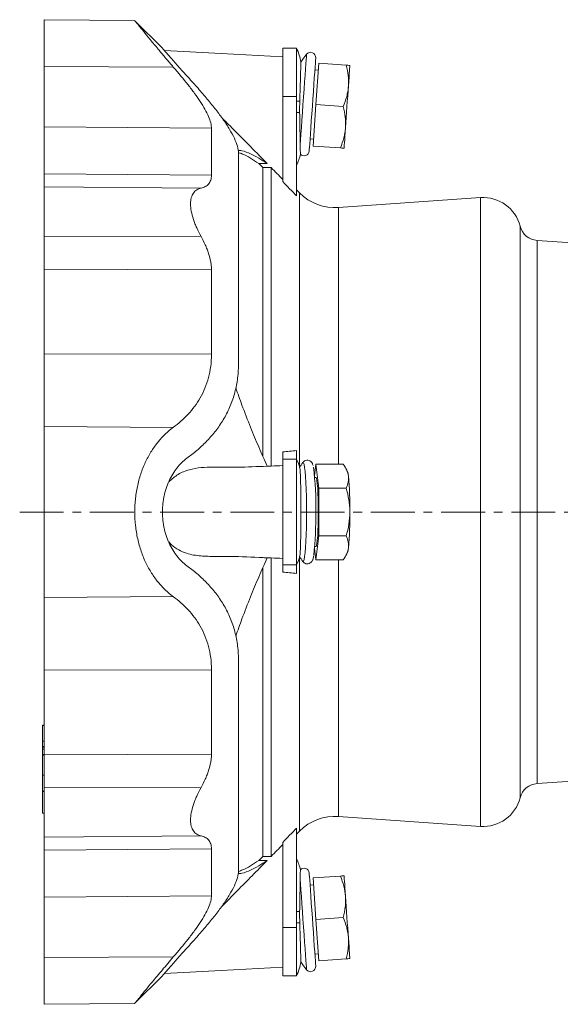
# Model space of a CAD drawing. Header units: millimetres. Extents: x 56 to 764, y -19 to 614.
# Tile 1 of 7: x 56 to 213, y -19 to 266. Entities that reach past the tile are written whole.
import ezdxf

# ---------------------------------------------------------------- set-up
doc = ezdxf.new("R2010")
doc.units = ezdxf.units.MM
doc.linetypes.add('CENTERX2', pattern=[20.32, 12.7, -2.54, 2.54, -2.54])
doc.layers.add('FORMAT', color=7, linetype='Continuous')

msp = doc.modelspace()

# ---------------------------------------------------------------- linework, layer by layer
at = {"color": 7, "linetype": 'Continuous', "lineweight": 15}
for p, q in [((89.69, 265.88), (63.45, 266.11)), ((63.45, 252.59), (63.45, 266.11)), ((97.64, 257.88), (89.7, 265.82)), ((136.45, 257.84), (132.45, 257.84)), ((132.45, 257.84), (132.45, 243.88)), ((136.45, 257.84), (136.45, 243.88)), ((63.45, 252.59), (63.45, 235.07)), ((142.75, 251.51), (141.76, 251.58)), ((142.06, 241.53), (142.89, 253.5)), ((142.89, 253.5), (150.8, 252.95)), ((132.45, 243.88), (132.45, 219.28)), ((136.45, 243.88), (136.45, 215.14)), ((141.22, 229.56), (142.06, 241.53)), ((142.06, 241.53), (149.96, 240.98)), ((63.45, 235.07), (63.45, 221.48)), ((111.83, 221.14), (111.83, 234.68)), ((140.36, 231.63), (141.36, 231.56)), ((141.22, 229.56), (149.13, 229.01)), ((119.64, 227.46), (119.64, 166.33)), ((125.51, 224.46), (126.65, 223.3)), ((125.51, 224.46), (127.98, 224.46)), ((126.65, 223.3), (126.65, 139.95)), ((126.65, 223.3), (129.12, 223.3)), ((129.12, 223.3), (129.12, 136.97)), ((63.45, 221.48), (63.45, 217.77)), ((63.45, 217.77), (63.45, 203.46)), ((137.32, 215.98), (136.45, 216.85)), ((189.69, 214.65), (148.59, 211.77)), ((63.45, 193.95), (63.45, 203.46)), ((275.38, 197.4), (206.07, 202.24)), ((63.45, 169.46), (63.45, 193.95)), ((111.83, 193.7), (111.83, 169.3)), ((63.45, 148.44), (63.45, 169.46)), ((63.45, 98.93), (63.45, 148.44)), ((132.45, 141.08), (132.45, 138.93)), ((136.45, 141.44), (136.45, 138.93)), ((129.12, 136.97), (127.97, 136.97)), ((132.45, 138.93), (132.45, 108.44)), ((136.45, 138.93), (136.45, 108.44)), ((138.24, 137.97), (138.21, 137.93)), ((142.06, 137.54), (141.65, 134.18)), ((142.89, 130.61), (142.06, 137.54)), ((142.06, 137.54), (149.96, 137.54)), ((151.13, 135.6), (150.53, 136.65)), ((142.06, 133.68), (141.69, 133.68)), ((142.89, 116.76), (142.89, 130.61)), ((142.89, 130.61), (150.8, 130.61)), ((142.06, 109.83), (142.89, 116.76)), ((142.89, 116.76), (150.8, 116.76)), ((141.65, 113.19), (142.06, 109.83)), ((141.69, 113.68), (142.06, 113.68)), ((150.53, 110.72), (151.13, 111.77)), ((127.97, 110.4), (129.12, 110.4)), ((129.12, 110.4), (129.12, 24.07)), ((132.45, 108.44), (132.45, 106.29)), ((136.45, 108.44), (136.45, 105.93)), ((138.21, 109.43), (138.24, 109.4)), ((142.06, 109.83), (149.96, 109.83)), ((126.65, 107.41), (126.65, 24.07)), ((63.45, 98.93), (63.45, 77.91)), ((119.64, 19.91), (119.64, 81.04)), ((63.45, 77.91), (63.45, 53.42)), ((111.83, 53.66), (111.83, 78.07)), ((63.45, 62), (62.95, 62)), ((62.95, 61.92), (62.95, 62)), ((62.95, 61.92), (62.95, 57.41)), ((63.45, 57.41), (62.95, 57.41)), ((62.95, 57.38), (62.95, 57.41)), ((62.95, 57.38), (62.95, 55.85)), ((62.95, 55.68), (62.95, 55.85)), ((62.95, 55.68), (62.95, 55.09)), ((63.45, 55.09), (62.95, 55.09)), ((62.95, 55.05), (62.95, 55.09)), ((62.95, 55.05), (62.95, 53.53)), ((62.95, 53.36), (62.95, 53.53)), ((62.95, 53.36), (62.95, 47.56)), ((63.45, 53.42), (63.45, 43.91)), ((206.07, 45.12), (275.38, 49.97)), ((62.95, 47.52), (62.95, 47.56)), ((62.95, 47.52), (63.45, 47.52)), ((62.95, 47.52), (62.95, 42.94)), ((62.95, 42.81), (62.95, 42.94)), ((62.95, 42.81), (62.95, 36.56)), ((63.45, 29.6), (63.45, 43.91)), ((62.95, 36.52), (62.95, 36.56)), ((62.95, 36.52), (63.45, 36.52)), ((148.59, 35.6), (189.69, 32.72)), ((136.45, 32.22), (136.45, 3.49)), ((136.45, 30.52), (137.32, 31.38)), ((63.45, 25.89), (63.45, 29.6)), ((63.45, 12.3), (63.45, 25.89)), ((111.83, 26.23), (111.83, 12.69)), ((132.45, 28.09), (132.45, 3.49)), ((126.65, 24.07), (125.51, 22.91)), ((127.98, 22.91), (125.51, 22.91)), ((129.12, 24.07), (126.65, 24.07)), ((141.22, 17.81), (149.13, 18.36)), ((142.06, 5.84), (141.22, 17.81)), ((141.36, 15.81), (140.36, 15.74)), ((63.45, -5.22), (63.45, 12.3)), ((142.06, 5.84), (149.96, 6.39)), ((142.89, -6.13), (142.06, 5.84)), ((132.45, 3.49), (132.45, -10.48)), ((136.45, 3.49), (136.45, -10.48)), ((63.45, -18.74), (63.45, -5.22)), ((141.76, -4.21), (142.75, -4.14)), ((142.89, -6.13), (150.8, -5.58)), ((89.7, -18.45), (97.64, -10.51)), ((132.45, -10.48), (136.45, -10.48)), ((63.45, -18.74), (89.69, -18.51))]:
    msp.add_line(p, q, dxfattribs=at)
at = {"color": 8, "linetype": 'Continuous', "lineweight": 0}
for p, q in [((63.45, 252.59), (100.8, 252.41)), ((132.45, 243.88), (136.45, 243.88)), ((136.45, 242.54), (137.38, 242.54)), ((136.45, 239.23), (137.35, 239.23)), ((63.45, 235.07), (111.83, 234.68)), ((63.45, 221.48), (111.83, 221.14)), ((63.45, 217.77), (108.81, 217.37)), ((137.32, 215.98), (137.32, 136.56)), ((189.69, 32.72), (189.69, 214.65)), ((148.59, 211.77), (148.59, 137.54)), ((201.12, 206.38), (201.12, 40.99)), ((63.45, 203.46), (108.81, 203.41)), ((206.07, 202.24), (206.07, 45.12)), ((63.45, 193.95), (111.83, 193.7)), ((63.45, 169.46), (111.83, 169.3)), ((63.45, 148.44), (100.8, 148.16)), ((132.45, 138.93), (136.45, 138.93)), ((132.45, 108.44), (136.45, 108.44)), ((137.32, 110.81), (137.32, 31.38)), ((148.59, 109.83), (148.59, 35.6)), ((63.45, 98.93), (100.8, 99.21)), ((63.45, 77.91), (111.83, 78.07)), ((62.95, 61.92), (63.45, 61.92)), ((62.95, 57.38), (63.45, 57.38)), ((62.95, 55.85), (63.45, 55.85)), ((62.95, 55.68), (63.45, 55.68)), ((62.95, 55.05), (63.45, 55.05)), ((62.95, 53.53), (63.45, 53.53)), ((62.95, 53.36), (63.45, 53.36)), ((63.45, 53.42), (111.83, 53.66)), ((62.95, 47.56), (63.45, 47.56)), ((62.95, 42.94), (63.45, 42.94)), ((62.95, 42.81), (63.45, 42.81)), ((63.45, 43.91), (108.81, 43.96)), ((62.95, 36.56), (63.45, 36.56)), ((63.45, 29.6), (108.81, 29.99)), ((63.45, 25.89), (111.83, 26.23)), ((63.45, 12.3), (111.83, 12.69)), ((136.45, 8.13), (137.35, 8.13)), ((132.45, 3.49), (136.45, 3.49)), ((136.45, 4.82), (137.38, 4.82)), ((63.45, -5.22), (100.8, -5.04))]:
    msp.add_line(p, q, dxfattribs=at)
at = {"color": 7, "linetype": 'Continuous', "lineweight": 15, "flags": 128}
for points in [[(132.45, 255.36), (114.67, 256.29), (98.26, 257.15)], [(140.12, 228.13), (140.12, 228.18), (140.14, 228.53), (140.19, 229.21), (140.26, 230.22), (140.35, 231.52), (140.46, 233.08), (140.59, 234.87), (140.72, 236.83), (140.87, 238.91), (141.02, 241.06), (141.17, 243.22), (141.32, 245.35), (141.46, 247.37), (141.59, 249.25), (141.71, 250.93), (141.81, 252.37), (141.89, 253.53), (141.95, 254.38), (141.99, 254.89), (142, 255.07)], [(151.45, 246.89), (151.54, 248.19), (151.63, 249.37), (151.7, 250.4), (151.76, 251.27), (151.81, 251.96), (151.84, 252.47), (151.86, 252.77), (151.87, 252.87)], [(150.61, 234.92), (150.71, 236.32), (150.82, 237.81), (150.92, 239.34), (151.03, 240.9), (151.14, 242.47), (151.25, 244), (151.35, 245.48), (151.45, 246.89)], [(150.2, 228.93), (150.2, 229.04), (150.22, 229.34), (150.26, 229.84), (150.31, 230.54), (150.37, 231.41), (150.44, 232.44), (150.52, 233.62), (150.61, 234.92)], [(142.75, 123.68), (142.74, 125.58), (142.7, 127.4), (142.64, 129.09), (142.56, 130.59), (142.46, 131.83), (142.34, 132.78), (142.22, 133.4), (142.09, 133.67), (142.06, 133.68)], [(142.06, 113.68), (142.09, 113.7), (142.22, 113.97), (142.34, 114.59), (142.46, 115.54), (142.56, 116.78), (142.64, 118.28), (142.7, 119.97), (142.74, 121.79), (142.75, 123.68)], [(142, -7.7), (141.99, -7.52), (141.95, -7.01), (141.89, -6.16), (141.81, -5), (141.71, -3.56), (141.59, -1.88), (141.46, -0.01), (141.32, 2.02), (141.17, 4.14), (141.02, 6.31), (140.87, 8.46), (140.72, 10.54), (140.59, 12.5), (140.46, 14.28), (140.35, 15.85), (140.26, 17.15), (140.19, 18.16), (140.14, 18.84), (140.12, 19.19), (140.12, 19.23)], [(150.2, 18.44), (150.2, 18.33), (150.22, 18.03), (150.26, 17.52), (150.31, 16.83), (150.37, 15.96), (150.44, 14.93), (150.52, 13.75), (150.61, 12.45)], [(151.45, 0.48), (151.35, 1.88), (151.25, 3.37), (151.14, 4.9), (151.03, 6.47), (150.92, 8.03), (150.82, 9.56), (150.71, 11.05), (150.61, 12.45)], [(151.87, -5.51), (151.86, -5.4), (151.84, -5.1), (151.81, -4.59), (151.76, -3.9), (151.7, -3.03), (151.63, -2), (151.54, -0.82), (151.45, 0.48)], [(98.26, -9.78), (114.67, -8.92), (132.45, -7.99)]]:
    msp.add_lwpolyline(points, dxfattribs=at)
at = {"color": 8, "linetype": 'Continuous', "lineweight": 0, "flags": 128}
for points in [[(137.51, 229.92), (137.6, 231.34), (137.72, 233.03), (137.86, 234.93), (138, 237.02), (138.16, 239.22), (138.31, 241.48), (138.47, 243.76), (138.63, 245.98), (138.78, 248.1), (138.91, 250.06), (139.04, 251.81), (139.14, 253.31), (139.23, 254.51), (139.29, 255.4), (139.32, 255.94), (139.34, 256.12)], [(138.24, 109.4), (138.31, 109.33), (138.47, 109.46), (138.63, 109.95), (138.78, 110.79), (138.91, 111.96), (139.04, 113.42), (139.14, 115.14), (139.23, 117.08), (139.29, 119.19), (139.32, 121.41), (139.34, 123.68), (139.32, 125.96), (139.29, 128.18), (139.23, 130.29), (139.14, 132.23), (139.04, 133.95), (138.91, 135.41), (138.78, 136.58), (138.63, 137.42), (138.47, 137.91), (138.31, 138.04), (138.24, 137.97)], [(139.34, -8.75), (139.32, -8.57), (139.29, -8.03), (139.23, -7.14), (139.14, -5.94), (139.04, -4.44), (138.91, -2.69), (138.78, -0.73), (138.63, 1.39), (138.47, 3.61), (138.31, 5.89), (138.16, 8.15), (138, 10.35), (137.86, 12.44), (137.72, 14.34), (137.6, 16.03), (137.51, 17.45)]]:
    msp.add_lwpolyline(points, dxfattribs=at)
at = {"color": 7, "linetype": 'Continuous', "lineweight": 15}
for centre, radius, start, end in [((121.96, 251.08), 16, 9.8846, 25.0089), ((140.5, 255.17), 1.5, 356, 140.9937), ((158.79, 240.36), 25.03, 140.9937, 147.4361), ((138.62, 228.24), 1.5, 224.5072, 356), ((121.96, 230.7), 16, 334.9911, 347.3783), ((147.58, 226.24), 14.5, 225, 274), ((190.46, 203.67), 11, 14.2335, 94), ((206.45, 207.73), 5.5, 194.2335, 266), ((121.96, 132.22), 16, 15.4077, 25.0089), ((158.79, 123.68), 25.03, 145.194, 149.052), ((58.52, 125.82), 83.51, 358.5352, 7.4444), ((146.95, 133.93), 4.5, 1.8697, 21.7117), ((50.61, 124.81), 101.26, 359.3625, 5.25), ((50.27, 121.74), 91.75, 353.3608, 1.213), ((50.61, 122.56), 101.26, 354.75, 0.6375), ((146.95, 113.44), 4.5, 338.2883, 358.1303), ((121.96, 115.15), 16, 334.9911, 344.5923), ((158.79, 123.68), 25.03, 210.9485, 214.806), ((206.45, 39.64), 5.5, 94, 165.7665), ((190.46, 43.7), 11, 266, 345.7665), ((147.58, 21.13), 14.5, 86, 135), ((121.96, 16.67), 16, 12.577, 25.0089), ((138.62, 19.13), 1.5, 4, 134.8169), ((121.96, -3.71), 16, 334.9911, 350.1195), ((158.79, 7.01), 25.03, 212.5632, 219.0063), ((140.5, -7.8), 1.5, 219.0063, 4)]:
    msp.add_arc(centre, radius, start, end, dxfattribs=at)
for points, knots in [([(89.69, 265.81), (89.68, 265.82), (89.66, 265.86), (90.12, 265.28), (91.08, 264.08), (92.56, 262.25), (94.43, 259.96), (96.48, 257.48), (98.62, 254.94), (100.07, 253.26), (100.8, 252.41)], [0, 0, 0, 0, 0.066138, 0.194619, 0.33508, 0.480294, 0.620576, 0.764048, 0.881403, 1, 1, 1, 1]), ([(105.07, 249.45), (104.56, 250.02), (104.05, 250.57), (103.08, 251.65), (102.61, 252.18), (101.73, 253.18), (101.31, 253.66), (100.52, 254.56), (100.14, 254.98), (99.46, 255.76), (99.16, 256.11), (98.63, 256.73), (98.4, 257), (98.11, 257.32), (98.03, 257.42), (97.89, 257.59), (97.83, 257.66), (97.68, 257.82), (97.64, 257.88), (97.64, 257.88)], [0, 0, 0, 0, 0.125, 0.125, 0.25, 0.25, 0.375, 0.375, 0.5, 0.5, 0.625, 0.625, 0.75, 0.75, 0.8125, 0.8125, 0.875, 0.875, 1, 1, 1, 1]), ([(137.71, 253.82), (137.71, 253.84), (137.71, 253.88), (137.7, 253.58), (137.69, 252.93), (137.66, 251.92), (137.62, 250.59), (137.58, 249.01), (137.52, 247.18), (137.46, 245.03), (137.41, 243.43), (137.38, 242.54)], [0, 0, 0, 0, 0.038967, 0.157369, 0.272646, 0.391286, 0.506184, 0.624451, 0.738679, 0.85625, 1, 1, 1, 1]), ([(111.83, 234.68), (111.83, 235.66), (111.53, 236.81), (110.69, 238.77), (110.34, 239.46), (109.53, 240.92), (109.07, 241.67), (108.07, 243.2), (107.52, 243.99), (106.35, 245.6), (105.72, 246.43), (103.74, 248.94), (102.31, 250.66), (100.8, 252.41)], [0, 0, 0, 0, 0.25, 0.25, 0.375, 0.375, 0.5, 0.5, 0.625, 0.625, 0.75, 0.75, 1, 1, 1, 1]), ([(150.8, 252.95), (151.06, 251.95), (151.26, 250.94), (151.49, 248.92), (151.52, 247.91), (151.45, 246.89)], [0, 0, 0, 0, 0.5, 0.5, 1, 1, 1, 1]), ([(150.8, 252.95), (151.13, 252.93), (151.4, 252.91), (151.77, 252.88), (151.87, 252.87), (151.87, 252.87)], [0, 0, 0, 0, 0.5, 0.5, 1, 1, 1, 1]), ([(105.07, 249.45), (106.05, 248.37), (107.01, 247.31), (108.87, 245.19), (109.77, 244.15), (111.48, 242.09), (112.3, 241.08), (113.85, 239.1), (114.58, 238.12), (115.93, 236.21), (116.54, 235.27), (117.63, 233.47), (118.09, 232.61), (118.84, 230.98), (119.14, 230.21), (119.53, 228.76), (119.64, 228.08), (119.64, 227.46)], [0, 0, 0, 0, 0.125, 0.125, 0.25, 0.25, 0.375, 0.375, 0.5, 0.5, 0.625, 0.625, 0.75, 0.75, 0.875, 0.875, 1, 1, 1, 1]), ([(151.45, 246.89), (151.42, 246.38), (151.36, 245.87), (151.19, 244.87), (151.08, 244.37), (150.7, 242.9), (150.36, 241.93), (149.96, 240.98)], [0, 0, 0, 0, 0.25, 0.25, 0.5, 0.5, 1, 1, 1, 1]), ([(149.96, 240.98), (150.22, 239.98), (150.42, 238.97), (150.65, 236.95), (150.69, 235.94), (150.61, 234.92)], [0, 0, 0, 0, 0.5, 0.5, 1, 1, 1, 1]), ([(114.72, 237.86), (115.55, 237.03), (119.59, 232.96), (124.01, 228.49), (127.6, 224.85), (127.98, 224.46)], [0, 0, 0, 0, 0.185986, 0.913014, 1, 1, 1, 1]), ([(137.51, 229.92), (137.5, 230.48), (137.49, 231.11), (137.47, 232.15), (137.46, 232.52), (137.45, 233.27), (137.45, 233.66), (137.43, 234.45), (137.43, 234.86), (137.41, 235.7), (137.41, 236.13), (137.38, 237.44), (137.37, 238.33), (137.35, 239.23)], [0, 0, 0, 0, 0.25, 0.25, 0.375, 0.375, 0.5, 0.5, 0.625, 0.625, 0.75, 0.75, 1, 1, 1, 1]), ([(150.61, 234.92), (150.58, 234.41), (150.52, 233.9), (150.35, 232.9), (150.24, 232.4), (149.86, 230.93), (149.52, 229.96), (149.13, 229.01)], [0, 0, 0, 0, 0.25, 0.25, 0.5, 0.5, 1, 1, 1, 1]), ([(119.57, 228.34), (119.92, 228.3), (121.06, 228.16), (123.04, 227.4), (125.49, 226.17), (127.15, 225.03), (127.98, 224.46)], [0, 0, 0, 0, 0.139052, 0.446034, 0.722351, 1, 1, 1, 1]), ([(137.56, 227.2), (137.56, 227.21), (137.56, 227.24), (137.55, 227.74), (137.53, 228.58), (137.51, 229.47), (137.51, 229.92)], [0, 0, 0, 0, 0.209154, 0.46573, 0.730028, 1, 1, 1, 1]), ([(149.13, 229.01), (149.45, 228.99), (149.72, 228.97), (150.1, 228.94), (150.2, 228.93), (150.2, 228.93)], [0, 0, 0, 0, 0.5, 0.5, 1, 1, 1, 1]), ([(125.51, 224.46), (124.7, 225.01), (123.1, 226.1), (121.18, 227.14), (120.1, 227.51), (119.75, 227.63)], [0, 0, 0, 0, 0.403249, 0.806488, 1, 1, 1, 1]), ([(108.81, 217.37), (109.26, 217.47), (109.67, 217.61), (110.23, 217.91), (110.4, 218.02), (110.72, 218.27), (110.87, 218.41), (111.27, 218.88), (111.48, 219.25), (111.69, 219.89), (111.74, 220.12), (111.81, 220.61), (111.83, 220.87), (111.83, 221.14)], [0, 0, 0, 0, 0.25, 0.25, 0.375, 0.375, 0.5, 0.5, 0.75, 0.75, 0.875, 0.875, 1, 1, 1, 1]), ([(108.81, 203.41), (108.36, 204.23), (107.94, 205.04), (107.39, 206.27), (107.22, 206.68), (106.89, 207.51), (106.74, 207.92), (106.34, 209.14), (106.13, 209.92), (105.85, 211.45), (105.78, 212.16), (105.78, 213.14), (105.8, 213.45), (105.87, 214.06), (105.92, 214.34), (106.13, 215.13), (106.34, 215.58), (106.74, 216.16), (106.89, 216.33), (107.21, 216.64), (107.38, 216.77), (107.94, 217.12), (108.36, 217.28), (108.81, 217.37)], [0, 0, 0, 0, 0.125, 0.125, 0.1875, 0.1875, 0.25, 0.25, 0.375, 0.375, 0.5, 0.5, 0.5625, 0.5625, 0.625, 0.625, 0.75, 0.75, 0.8125, 0.8125, 0.875, 0.875, 1, 1, 1, 1]), ([(108.81, 203.41), (109.26, 202.61), (109.67, 201.79), (110.23, 200.57), (110.4, 200.16), (110.72, 199.33), (110.87, 198.91), (111.27, 197.67), (111.48, 196.85), (111.69, 195.65), (111.74, 195.25), (111.81, 194.47), (111.83, 194.08), (111.83, 193.7)], [0, 0, 0, 0, 0.25, 0.25, 0.375, 0.375, 0.5, 0.5, 0.75, 0.75, 0.875, 0.875, 1, 1, 1, 1]), ([(111.83, 169.3), (111.83, 166.91), (111.53, 164.68), (110.69, 161.53), (110.34, 160.51), (109.53, 158.54), (109.07, 157.62), (108.07, 155.85), (107.52, 155.02), (106.35, 153.42), (105.72, 152.67), (103.74, 150.53), (102.31, 149.27), (100.8, 148.16)], [0, 0, 0, 0, 0.25, 0.25, 0.375, 0.375, 0.5, 0.5, 0.625, 0.625, 0.75, 0.75, 1, 1, 1, 1]), ([(105.07, 139.53), (106.05, 140.24), (107.01, 140.99), (108.87, 142.6), (109.77, 143.45), (111.48, 145.25), (112.3, 146.2), (113.85, 148.21), (114.58, 149.27), (115.93, 151.52), (116.54, 152.7), (117.63, 155.18), (118.09, 156.46), (118.84, 159.12), (119.14, 160.49), (119.53, 163.35), (119.64, 164.83), (119.64, 166.33)], [0, 0, 0, 0, 0.125, 0.125, 0.25, 0.25, 0.375, 0.375, 0.5, 0.5, 0.625, 0.625, 0.75, 0.75, 0.875, 0.875, 1, 1, 1, 1]), ([(118.85, 159.6), (119.44, 157.94), (120.81, 154.09), (123.04, 148.38), (125.49, 142.46), (127.15, 138.78), (127.98, 136.93)], [0, 0, 0, 0, 0.212634, 0.49338, 0.74608, 1, 1, 1, 1]), ([(100.8, 148.16), (99.23, 147.01), (97.77, 145.65), (96.11, 143.62), (95.78, 143.2), (95.15, 142.33), (94.84, 141.87), (93.94, 140.46), (93.39, 139.47), (92.38, 137.37), (91.92, 136.27), (91.32, 134.52), (91.13, 133.92), (90.79, 132.72), (90.63, 132.1), (90.22, 130.25), (90, 128.98), (89.79, 127.03), (89.73, 126.38), (89.66, 125.04), (89.64, 124.38), (89.64, 122.39), (89.71, 121.08), (89.92, 119.13), (90.01, 118.48), (90.22, 117.19), (90.35, 116.55), (90.76, 114.68), (91.1, 113.48), (91.7, 111.75), (91.91, 111.18), (92.36, 110.07), (92.6, 109.52), (93.37, 107.93), (93.92, 106.94), (95.11, 105.07), (95.74, 104.2), (96.75, 102.97), (97.09, 102.57), (97.8, 101.82), (98.16, 101.45), (99.25, 100.41), (100.01, 99.78), (100.8, 99.21)], [0, 0, 0, 0, 0.125, 0.125, 0.15625, 0.15625, 0.1875, 0.1875, 0.25, 0.25, 0.3125, 0.3125, 0.34375, 0.34375, 0.375, 0.375, 0.4375, 0.4375, 0.46875, 0.46875, 0.5, 0.5, 0.5625, 0.5625, 0.59375, 0.59375, 0.625, 0.625, 0.6875, 0.6875, 0.71875, 0.71875, 0.75, 0.75, 0.8125, 0.8125, 0.875, 0.875, 0.90625, 0.90625, 0.9375, 0.9375, 1, 1, 1, 1]), ([(105.07, 139.53), (104.56, 139.16), (104.05, 138.74), (103.08, 137.84), (102.61, 137.34), (101.73, 136.28), (101.31, 135.72), (100.52, 134.51), (100.14, 133.87), (99.46, 132.49), (99.16, 131.78), (98.63, 130.29), (98.4, 129.51), (98.11, 128.3), (98.03, 127.89), (97.89, 127.06), (97.83, 126.64), (97.68, 125.39), (97.64, 124.54), (97.64, 123.68)], [0, 0, 0, 0, 0.125, 0.125, 0.25, 0.25, 0.375, 0.375, 0.5, 0.5, 0.625, 0.625, 0.75, 0.75, 0.8125, 0.8125, 0.875, 0.875, 1, 1, 1, 1]), ([(127.98, 136.93), (127.95, 136.93), (125.06, 136.83), (121.01, 136.61), (115.81, 136.6), (112.31, 136.71), (108.83, 136.6), (105.43, 136.01), (102.2, 134.8), (100.37, 133.19), (99.49, 132.41)], [0, 0, 0, 0, 0.00351, 0.297993, 0.417088, 0.537237, 0.656679, 0.774456, 0.891546, 1, 1, 1, 1]), ([(141.26, 137.09), (141.26, 137.1), (141.22, 137.28), (141.13, 137.52), (140.95, 137.91), (140.61, 138.33), (140.07, 138.65), (139.39, 138.73), (138.78, 138.52), (138.38, 138.18), (138.19, 137.93), (138.14, 137.82), (138.13, 137.8)], [0, 0, 0, 0, 0.013956, 0.195561, 0.341509, 0.447313, 0.556282, 0.668995, 0.779343, 0.875033, 0.975168, 1, 1, 1, 1]), ([(149.96, 137.54), (150.36, 136.97), (150.7, 136.4), (151.21, 135.25), (151.38, 134.67), (151.45, 134.08)], [0, 0, 0, 0, 0.5, 0.5, 1, 1, 1, 1]), ([(137.38, 136.47), (137.41, 136.38), (137.43, 136.22), (137.46, 135.88), (137.48, 135.75), (137.5, 135.45), (137.51, 135.28), (137.54, 134.74), (137.56, 134.32), (137.58, 133.6), (137.59, 133.35), (137.61, 132.81), (137.62, 132.53), (137.64, 131.65), (137.65, 131.03), (137.67, 129.7), (137.68, 128.98), (137.7, 127.53), (137.7, 126.78), (137.71, 125.63), (137.71, 125.24), (137.71, 124.46), (137.71, 124.08), (137.71, 122.91), (137.71, 122.14), (137.7, 120.99), (137.7, 120.6), (137.7, 119.85), (137.69, 119.48), (137.68, 118.4), (137.67, 117.7), (137.66, 116.69), (137.65, 116.36), (137.64, 115.73), (137.63, 115.43), (137.61, 114.56), (137.59, 114.03), (137.56, 113.06), (137.54, 112.63), (137.51, 112.09), (137.5, 111.93), (137.48, 111.63), (137.46, 111.5), (137.43, 111.15), (137.41, 110.99), (137.38, 110.9)], [0, 0, 0, 0, 0.0625, 0.0625, 0.09375, 0.09375, 0.125, 0.125, 0.1875, 0.1875, 0.21875, 0.21875, 0.25, 0.25, 0.3125, 0.3125, 0.375, 0.375, 0.4375, 0.4375, 0.46875, 0.46875, 0.5, 0.5, 0.5625, 0.5625, 0.59375, 0.59375, 0.625, 0.625, 0.6875, 0.6875, 0.71875, 0.71875, 0.75, 0.75, 0.8125, 0.8125, 0.875, 0.875, 0.90625, 0.90625, 0.9375, 0.9375, 1, 1, 1, 1]), ([(151.45, 134.08), (151.49, 133.78), (151.5, 133.49), (151.47, 132.9), (151.43, 132.61), (151.26, 131.75), (151.06, 131.18), (150.8, 130.61)], [0, 0, 0, 0, 0.25, 0.25, 0.5, 0.5, 1, 1, 1, 1]), ([(151.87, 123.68), (151.87, 124.27), (151.85, 124.86), (151.75, 126.04), (151.67, 126.62), (151.39, 128.36), (151.12, 129.49), (150.8, 130.61)], [0, 0, 0, 0, 0.25, 0.25, 0.5, 0.5, 1, 1, 1, 1]), ([(105.07, 107.83), (104.56, 108.21), (104.05, 108.63), (103.08, 109.53), (102.61, 110.03), (101.73, 111.09), (101.31, 111.65), (100.52, 112.86), (100.14, 113.5), (99.46, 114.88), (99.16, 115.59), (98.63, 117.08), (98.4, 117.86), (98.11, 119.07), (98.03, 119.48), (97.89, 120.31), (97.83, 120.73), (97.68, 121.98), (97.64, 122.83), (97.64, 123.68)], [0, 0, 0, 0, 0.125, 0.125, 0.25, 0.25, 0.375, 0.375, 0.5, 0.5, 0.625, 0.625, 0.75, 0.75, 0.8125, 0.8125, 0.875, 0.875, 1, 1, 1, 1]), ([(150.8, 116.76), (151.13, 117.88), (151.4, 119.04), (151.77, 121.35), (151.87, 122.51), (151.87, 123.68)], [0, 0, 0, 0, 0.5, 0.5, 1, 1, 1, 1]), ([(99.46, 115.03), (99.71, 114.75), (100.6, 113.8), (102.33, 112.66), (105.17, 111.44), (108.76, 110.86), (112.97, 110.83), (119.01, 110.85), (124.01, 110.58), (127.6, 110.45), (127.98, 110.44)], [0, 0, 0, 0, 0.033504, 0.115964, 0.198545, 0.34188, 0.486161, 0.63051, 0.960516, 1, 1, 1, 1]), ([(150.8, 116.76), (151.06, 116.19), (151.26, 115.62), (151.49, 114.47), (151.52, 113.88), (151.45, 113.29)], [0, 0, 0, 0, 0.5, 0.5, 1, 1, 1, 1]), ([(151.45, 113.29), (151.42, 113), (151.36, 112.7), (151.19, 112.12), (151.08, 111.83), (150.7, 110.96), (150.36, 110.39), (149.96, 109.83)], [0, 0, 0, 0, 0.25, 0.25, 0.5, 0.5, 1, 1, 1, 1]), ([(118.85, 87.77), (119.44, 89.43), (120.81, 93.28), (123.04, 98.99), (125.49, 104.91), (127.15, 108.59), (127.98, 110.44)], [0, 0, 0, 0, 0.212634, 0.49338, 0.74608, 1, 1, 1, 1]), ([(138.17, 109.53), (138.2, 109.47), (138.28, 109.31), (138.59, 108.98), (139.16, 108.69), (139.84, 108.66), (140.42, 108.9), (140.79, 109.25), (141.01, 109.58), (141.17, 109.94), (141.28, 110.33), (141.35, 110.7), (141.38, 110.89)], [0, 0, 0, 0, 0.05287, 0.140604, 0.231404, 0.324666, 0.412946, 0.491845, 0.576269, 0.680786, 0.838242, 1, 1, 1, 1]), ([(105.07, 107.83), (106.05, 107.13), (107.01, 106.38), (108.87, 104.77), (109.77, 103.92), (111.48, 102.12), (112.3, 101.17), (113.85, 99.16), (114.58, 98.1), (115.93, 95.85), (116.54, 94.67), (117.63, 92.19), (118.09, 90.91), (118.84, 88.25), (119.14, 86.87), (119.53, 84.02), (119.64, 82.54), (119.64, 81.04)], [0, 0, 0, 0, 0.125, 0.125, 0.25, 0.25, 0.375, 0.375, 0.5, 0.5, 0.625, 0.625, 0.75, 0.75, 0.875, 0.875, 1, 1, 1, 1]), ([(111.83, 78.07), (111.83, 80.46), (111.53, 82.69), (110.69, 85.84), (110.34, 86.86), (109.53, 88.82), (109.07, 89.75), (108.07, 91.52), (107.52, 92.35), (106.35, 93.94), (105.72, 94.7), (103.74, 96.84), (102.31, 98.09), (100.8, 99.21)], [0, 0, 0, 0, 0.25, 0.25, 0.375, 0.375, 0.5, 0.5, 0.625, 0.625, 0.75, 0.75, 1, 1, 1, 1]), ([(108.81, 43.96), (109.26, 44.76), (109.67, 45.57), (110.23, 46.8), (110.4, 47.21), (110.72, 48.04), (110.87, 48.45), (111.27, 49.7), (111.48, 50.52), (111.69, 51.72), (111.74, 52.11), (111.81, 52.9), (111.83, 53.29), (111.83, 53.66)], [0, 0, 0, 0, 0.25, 0.25, 0.375, 0.375, 0.5, 0.5, 0.75, 0.75, 0.875, 0.875, 1, 1, 1, 1]), ([(108.81, 43.96), (108.36, 43.14), (107.94, 42.32), (107.39, 41.1), (107.22, 40.68), (106.89, 39.86), (106.74, 39.45), (106.34, 38.23), (106.13, 37.45), (105.85, 35.92), (105.78, 35.21), (105.78, 34.23), (105.8, 33.92), (105.87, 33.31), (105.92, 33.03), (106.13, 32.24), (106.34, 31.78), (106.74, 31.21), (106.89, 31.04), (107.21, 30.73), (107.38, 30.6), (107.94, 30.25), (108.36, 30.09), (108.81, 29.99)], [0, 0, 0, 0, 0.125, 0.125, 0.1875, 0.1875, 0.25, 0.25, 0.375, 0.375, 0.5, 0.5, 0.5625, 0.5625, 0.625, 0.625, 0.75, 0.75, 0.8125, 0.8125, 0.875, 0.875, 1, 1, 1, 1]), ([(108.81, 29.99), (109.26, 29.9), (109.67, 29.76), (110.23, 29.46), (110.4, 29.35), (110.72, 29.1), (110.87, 28.96), (111.27, 28.49), (111.48, 28.12), (111.69, 27.48), (111.74, 27.25), (111.81, 26.76), (111.83, 26.5), (111.83, 26.23)], [0, 0, 0, 0, 0.25, 0.25, 0.375, 0.375, 0.5, 0.5, 0.75, 0.75, 0.875, 0.875, 1, 1, 1, 1]), ([(127.98, 22.91), (127.95, 22.88), (125.06, 19.95), (120.63, 15.47), (116.24, 11.03), (114.71, 9.48)], [0, 0, 0, 0, 0.007708, 0.654396, 1, 1, 1, 1]), ([(119.57, 19.03), (119.92, 19.07), (121.06, 19.21), (123.04, 19.97), (125.49, 21.2), (127.15, 22.34), (127.98, 22.91)], [0, 0, 0, 0, 0.139052, 0.446034, 0.722351, 1, 1, 1, 1]), ([(125.51, 22.91), (124.7, 22.36), (123.1, 21.27), (121.18, 20.23), (120.1, 19.86), (119.75, 19.73)], [0, 0, 0, 0, 0.403249, 0.806488, 1, 1, 1, 1]), ([(137.56, 20.15), (137.56, 20.16), (137.56, 20.18), (137.55, 19.81), (137.53, 19.02), (137.52, 18.02), (137.51, 17.45)], [0, 0, 0, 0, 0.1332739, 0.3895849, 0.6534917, 1, 1, 1, 1]), ([(105.07, -2.08), (106.05, -1.01), (107.01, 0.06), (108.87, 2.18), (109.77, 3.22), (111.48, 5.27), (112.3, 6.28), (113.85, 8.27), (114.58, 9.25), (115.93, 11.16), (116.54, 12.1), (117.63, 13.9), (118.09, 14.75), (118.84, 16.39), (119.14, 17.16), (119.53, 18.61), (119.64, 19.29), (119.64, 19.91)], [0, 0, 0, 0, 0.125, 0.125, 0.25, 0.25, 0.375, 0.375, 0.5, 0.5, 0.625, 0.625, 0.75, 0.75, 0.875, 0.875, 1, 1, 1, 1]), ([(137.51, 17.45), (137.5, 16.89), (137.49, 16.26), (137.47, 15.22), (137.46, 14.85), (137.45, 14.1), (137.45, 13.71), (137.43, 12.92), (137.43, 12.51), (137.41, 11.67), (137.41, 11.24), (137.38, 9.93), (137.37, 9.04), (137.35, 8.13)], [0, 0, 0, 0, 0.25, 0.25, 0.375, 0.375, 0.5, 0.5, 0.625, 0.625, 0.75, 0.75, 1, 1, 1, 1]), ([(150.2, 18.44), (150.2, 18.44), (150.17, 18.43), (150.07, 18.43), (150, 18.42), (149.72, 18.4), (149.45, 18.38), (149.13, 18.36)], [0, 0, 0, 0, 0.25, 0.25, 0.5, 0.5, 1, 1, 1, 1]), ([(149.13, 18.36), (149.52, 17.41), (149.86, 16.44), (150.37, 14.47), (150.54, 13.47), (150.61, 12.45)], [0, 0, 0, 0, 0.5, 0.5, 1, 1, 1, 1]), ([(111.83, 12.69), (111.83, 11.71), (111.53, 10.56), (110.69, 8.6), (110.34, 7.91), (109.53, 6.45), (109.07, 5.7), (108.07, 4.17), (107.52, 3.38), (106.35, 1.77), (105.72, 0.94), (103.74, -1.57), (102.31, -3.29), (100.8, -5.04)], [0, 0, 0, 0, 0.25, 0.25, 0.375, 0.375, 0.5, 0.5, 0.625, 0.625, 0.75, 0.75, 1, 1, 1, 1]), ([(150.61, 12.45), (150.65, 11.94), (150.66, 11.43), (150.63, 10.41), (150.6, 9.91), (150.42, 8.39), (150.22, 7.39), (149.96, 6.39)], [0, 0, 0, 0, 0.25, 0.25, 0.5, 0.5, 1, 1, 1, 1]), ([(149.96, 6.39), (150.36, 5.43), (150.7, 4.47), (151.21, 2.5), (151.38, 1.5), (151.45, 0.48)], [0, 0, 0, 0, 0.5, 0.5, 1, 1, 1, 1]), ([(137.71, -6.46), (137.71, -6.47), (137.71, -6.51), (137.7, -6.21), (137.69, -5.56), (137.66, -4.55), (137.62, -3.22), (137.58, -1.64), (137.52, 0.19), (137.46, 2.34), (137.41, 3.94), (137.38, 4.82)], [0, 0, 0, 0, 0.038931, 0.157338, 0.272619, 0.391263, 0.506165, 0.624438, 0.738669, 0.856245, 1, 1, 1, 1]), ([(151.45, 0.48), (151.49, -0.03), (151.5, -0.54), (151.47, -1.56), (151.43, -2.06), (151.26, -3.58), (151.06, -4.58), (150.8, -5.58)], [0, 0, 0, 0, 0.25, 0.25, 0.5, 0.5, 1, 1, 1, 1]), ([(105.07, -2.08), (104.56, -2.65), (104.05, -3.2), (103.08, -4.28), (102.61, -4.81), (101.73, -5.81), (101.31, -6.29), (100.52, -7.19), (100.14, -7.61), (99.46, -8.39), (99.16, -8.74), (98.63, -9.36), (98.4, -9.63), (98.11, -9.96), (98.03, -10.05), (97.89, -10.22), (97.83, -10.29), (97.68, -10.46), (97.64, -10.51), (97.64, -10.51)], [0, 0, 0, 0, 0.125, 0.125, 0.25, 0.25, 0.375, 0.375, 0.5, 0.5, 0.625, 0.625, 0.75, 0.75, 0.8125, 0.8125, 0.875, 0.875, 1, 1, 1, 1]), ([(100.8, -5.04), (99.72, -6.31), (97.52, -8.86), (94.87, -12.06), (92.76, -14.63), (91.21, -16.55), (90.14, -17.88), (89.64, -18.5), (89.68, -18.46), (89.69, -18.44)], [0, 0, 0, 0, 0.177843, 0.360204, 0.503131, 0.649861, 0.792981, 0.941587, 1, 1, 1, 1]), ([(151.87, -5.51), (151.87, -5.51), (151.85, -5.51), (151.75, -5.51), (151.67, -5.52), (151.39, -5.54), (151.12, -5.56), (150.8, -5.58)], [0, 0, 0, 0, 0.25, 0.25, 0.5, 0.5, 1, 1, 1, 1])]:
    msp.add_open_spline(points, degree=3, knots=knots, dxfattribs=at)
for points in [[(137.35, 239.23), (137.34, 240.34), (137.34, 241.44), (137.38, 242.54)], [(129.12, 223.3), (130.23, 222.18), (131.34, 221.05), (132.45, 219.92)], [(132.45, 219.28), (133.79, 217.9), (135.12, 216.52), (136.45, 215.14)], [(136.45, 141.44), (135.12, 141.32), (133.79, 141.2), (132.45, 141.08)], [(132.45, 137.09), (131.34, 137.05), (130.23, 137.01), (129.12, 136.97)], [(129.12, 110.4), (130.23, 110.36), (131.34, 110.32), (132.45, 110.28)], [(132.45, 106.29), (133.79, 106.17), (135.12, 106.05), (136.45, 105.93)], [(136.45, 32.22), (135.12, 30.84), (133.79, 29.47), (132.45, 28.09)], [(132.45, 27.45), (131.34, 26.32), (130.23, 25.19), (129.12, 24.07)], [(137.35, 8.13), (137.34, 7.03), (137.34, 5.92), (137.38, 4.82)]]:
    msp.add_open_spline(points, degree=3, dxfattribs=at)
at = {"layer": 'FORMAT', "linetype": 'CENTERX2', "lineweight": 0}
msp.add_line((56.35, 123.68), (372.15, 123.68), dxfattribs=at)

doc.saveas('drawing.dxf')
